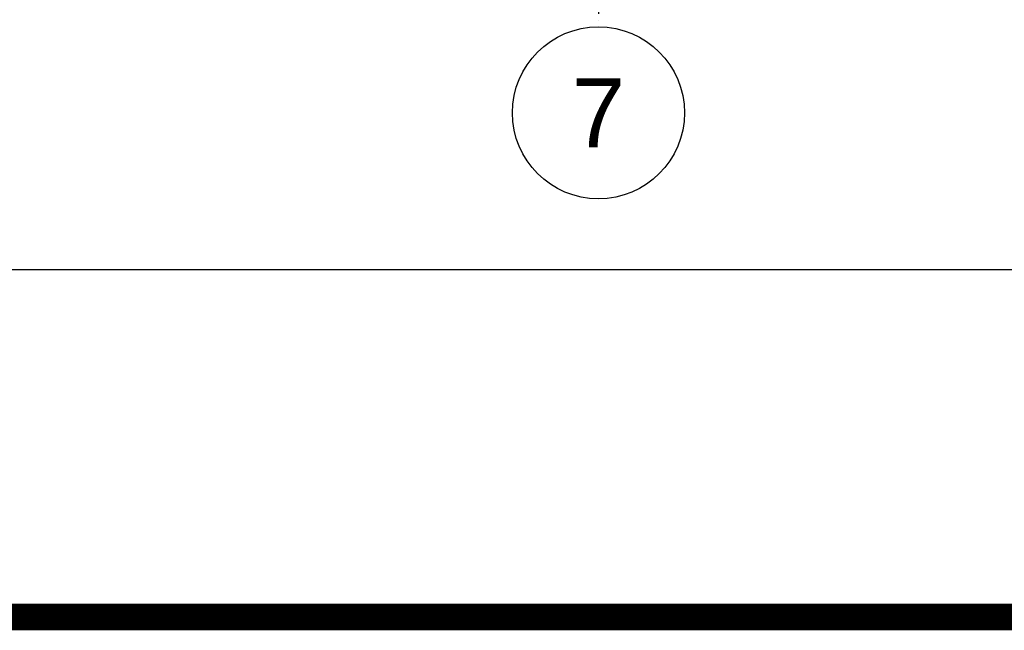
# Model space of a CAD drawing. Header units: millimetres. Extents: x -34919 to 306996, y -293018 to -145733.
# Tile 26 of 256: x 15109 to 23696, y -206840 to -201515. Entities that reach past the tile are written whole.
import ezdxf

# ---------------------------------------------------------------- set-up
doc = ezdxf.new("R2010")
doc.units = ezdxf.units.MM
doc.header["$LTSCALE"] = 3
doc.linetypes.add('DASHDOT', pattern=[25.4, 12.7, -6.35, 0, -6.35])
doc.layers.add('Prz', color=5, linetype='Continuous')
doc.layers.add('stezenia', color=4, linetype='Continuous')
doc.styles.get("Standard").update_dxf_attribs({"font": 'arial.ttf', "height": 25})

msp = doc.modelspace()

# ---------------------------------------------------------------- linework, layer by layer
at = {"color": 252, "linetype": 'DASHDOT', "ltscale": 3}
msp.add_line((20156.625, -150578.031), (20156.625, -201577.2), dxfattribs=at)
msp.add_circle((20156.625, -202327.2), 750)
at = {"layer": 'Prz'}
msp.add_lwpolyline([(50476.536, -148095.194), (50476.536, -203695.194), (-30723.464, -203695.194), (-30723.464, -148095.194)], close=True, dxfattribs=at)
at = {"layer": 'stezenia', "color": 2, "const_width": 232.388}
msp.add_lwpolyline([(-34803, -145901), (55020, -145901), (55020, -206724), (-34803, -206724)], close=True, dxfattribs=at)

# ---------------------------------------------------------------- texts
at = {"insert": (20156.625, -202327.2), "char_height": 600, "attachment_point": 5}
msp.add_mtext('\\A1;7', dxfattribs=at)

doc.saveas('drawing.dxf')
